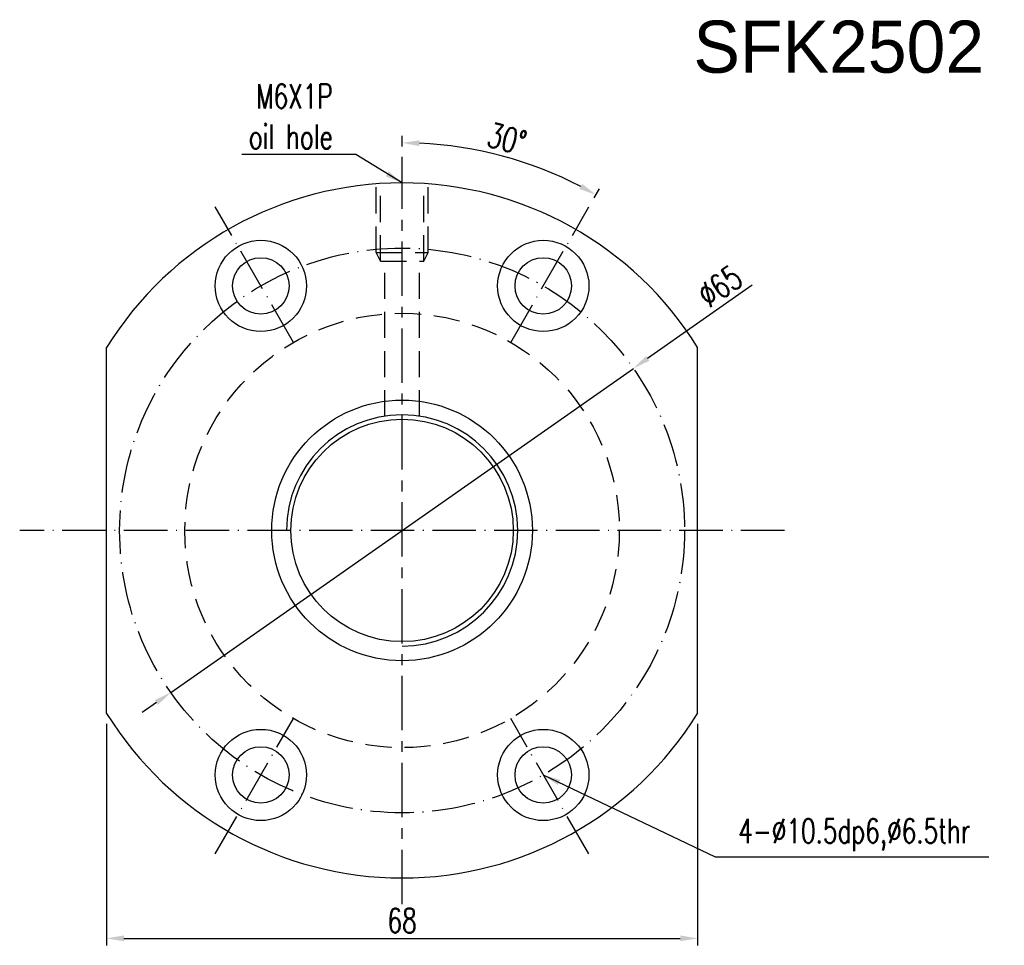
# Model space of a CAD drawing. Extents: x -283 to 368, y -132 to 87.
# Tile 1 of 48: x 187 to 301, y -20 to 87. Entities that reach past the tile are written whole.
import ezdxf

# ---------------------------------------------------------------- set-up
doc = ezdxf.new("R2010")
doc.units = 0
doc.header["$MEASUREMENT"] = 0
doc.header["$PDMODE"] = 2
for name, pattern in [('CENTER', [2, 1.25, -0.25, 0.25, -0.25]), ('CL-5', [7.1, 5, -1, 0.1, -1]), ('HID-1', [1.5, 1, -0.5]), ('PH-20', [23.2, 20, -1, 0.1, -1, 0.1, -1])]:
    doc.linetypes.add(name, pattern=pattern)
doc.layers.get('DEFPOINTS').update_dxf_attribs({"linetype": 'PH-20'})
for name, color, linetype in [('CL', 1, 'CL-5'), ('DIM', 4, 'CONTINUOUS'), ('HID', 2, 'HID-1'), ('OUT', 3, 'CONTINUOUS')]:
    doc.layers.add(name, color=color, linetype=linetype)
doc.styles.add('DIM-7', font='SIMPLEX.shx', dxfattribs={"width": 0.7, "bigfont": 'chineset.shx'})
doc.dimstyles.new('CNS', dxfattribs={"dimtxt": 3.5, "dimasz": 2.5, "dimexe": 1, "dimexo": 1.5, "dimgap": 0.09, "dimtad": 0, "dimdsep": 46, "dimtxsty": 'DIM-7', "dimcen": 0.09, "dimclrd": 1, "dimclre": 1, "dimclrt": 4, "dimadec": 0, "dimazin": 0, "dimtfac": 1, "dimtix": 1, "dimtmove": 2, "dimatfit": 3, "dimfxl": 1, "dimtvp": 0.971429, "dimtolj": 1, "dimarcsym": 0})

# ---------------------------------------------------------------- blocks, each defined once
blk = doc.blocks.new('*D14')
at = {"layer": 'DEFPOINTS', "color": 0, "transparency": 16777216}
for p in [(197.4, 6.67), (265.4, 6.67), (265.4, -19.21)]:
    blk.add_point(p, dxfattribs=at)
at = {"layer": 'DIM', "color": 7, "lineweight": -2, "transparency": 16777216}
for p, q in [((197.4, 5.47), (197.4, -20.01)), ((265.4, 5.47), (265.4, -20.01)), ((199.4, -19.21), (263.4, -19.21))]:
    blk.add_line(p, q, dxfattribs=at)
at = {"layer": 'DIM', "color": 7, "transparency": 16777216}
for points in [[(199.4, -18.87), (199.4, -19.54), (197.4, -19.21)], [(263.4, -18.87), (263.4, -19.54), (265.4, -19.21)]]:
    blk.add_solid(points, dxfattribs=at)
at = {"layer": 'DIM', "color": 7, "transparency": 16777216, "insert": (231.4, -17.17), "char_height": 2.8, "attachment_point": 5, "style": 'DIM-7'}
blk.add_mtext('\\A1;68', dxfattribs=at)
blk = doc.blocks.new('*D15')
at = {"layer": 'DEFPOINTS', "color": 0, "transparency": 16777216}
for p in [(231.4, 70.74), (246.66, 69.67), (252.9, 64.98), (243.9, 49.39), (231.4, -15.26)]:
    blk.add_point(p, dxfattribs=at)
at = {"layer": 'DIM', "color": 7, "lineweight": -2, "transparency": 16777216}
for p, q in [((231.4, 71.94), (231.4, 73.16)), ((253.5, 66.02), (254.11, 67.08))]:
    blk.add_line(p, q, dxfattribs=at)
blk.add_arc((231.4, 27.74), 44.62, 62.5686, 87.4314, dxfattribs=at)
at = {"layer": 'DIM', "color": 7, "transparency": 16777216}
for points in [[(233.39, 71.98), (233.4, 72.65), (231.4, 72.36)], [(252.11, 67.64), (251.79, 67.05), (253.71, 66.38)]]:
    blk.add_solid(points, dxfattribs=at)
at = {"layer": 'DIM', "color": 7, "transparency": 16777216, "insert": (243.47, 72.81), "char_height": 2.8, "attachment_point": 5, "rotation": 345, "style": 'DIM-7'}
blk.add_mtext('\\A1;30°', dxfattribs=at)
blk = doc.blocks.new('*D20')
at = {"layer": 'DEFPOINTS', "color": 0, "transparency": 16777216}
for p in [(258.02, 46.39), (204.78, 9.1)]:
    blk.add_point(p, dxfattribs=at)
at = {"layer": 'DIM', "color": 7, "lineweight": -2, "transparency": 16777216}
for p, q in [((271.69, 55.97), (259.65, 47.54)), ((204.78, 9.1), (258.02, 46.39)), ((203.14, 7.95), (201.5, 6.8))]:
    blk.add_line(p, q, dxfattribs=at)
at = {"layer": 'DIM', "color": 7, "transparency": 16777216}
for points in [[(259.46, 47.81), (259.85, 47.27), (258.02, 46.39)], [(202.95, 8.22), (203.33, 7.68), (204.78, 9.1)]]:
    blk.add_solid(points, dxfattribs=at)
at = {"layer": 'DIM', "color": 7, "transparency": 16777216, "insert": (267.97, 55.86), "char_height": 2.8, "attachment_point": 5, "rotation": 35.0127, "style": 'DIM-7'}
blk.add_mtext('\\A1;∅65', dxfattribs=at)

msp = doc.modelspace()

# ---------------------------------------------------------------- linework, layer by layer
at = {"layer": 'CL', "color": 7, "linetype": 'CENTER', "ltscale": 5}
msp.add_line((231.398, -15.256), (231.398, 70.744), dxfattribs=at)
at = {"layer": 'CL', "color": 7}
for p, q in [((218.898, 49.394), (209.898, 64.983)), ((243.898, 49.394), (252.898, 64.983)), ((275.398, 27.744), (187.398, 27.744)), ((209.898, -9.495), (218.898, 6.093)), ((252.898, -9.495), (243.898, 6.093))]:
    msp.add_line(p, q, dxfattribs=at)
msp.add_circle((231.398, 27.744), 32.5, dxfattribs=at)
at = {"layer": 'DIM', "color": 7, "ltscale": 5}
msp.add_arc((231.398, 27.744), 13.305, 270, 180, dxfattribs=at)
at = {"layer": 'HID', "color": 7, "ltscale": 3}
for p, q in [((228.398, 59.744), (228.398, 67.631)), ((228.898, 58.744), (228.898, 67.631)), ((233.898, 58.744), (233.898, 67.631)), ((234.398, 59.744), (234.398, 67.631)), ((228.898, 58.744), (228.398, 59.744)), ((228.398, 59.744), (234.398, 59.744)), ((233.898, 58.744), (234.398, 59.744)), ((228.898, 58.744), (233.898, 58.744)), ((229.398, 40.897), (229.398, 58.744)), ((233.398, 40.897), (233.398, 58.744))]:
    msp.add_line(p, q, dxfattribs=at)
msp.add_circle((231.398, 27.744), 25, dxfattribs=at)
at = {"layer": 'OUT', "color": 7, "ltscale": 5}
for p, q in [((197.398, 6.672), (197.398, 48.815)), ((265.398, 6.672), (265.398, 48.815))]:
    msp.add_line(p, q, dxfattribs=at)
for centre, radius in [((215.148, 55.889), 5.25), ((247.648, 55.889), 5.25), ((215.148, 55.889), 3.25), ((247.648, 55.889), 3.25), ((231.398, 27.744), 15), ((231.398, 27.744), 12.8), ((215.148, -0.402), 5.25), ((247.648, -0.402), 5.25), ((215.148, -0.402), 3.25), ((247.648, -0.402), 3.25)]:
    msp.add_circle(centre, radius, dxfattribs=at)
at = {"layer": 'OUT', "color": 7}
for start, end in [(31.78833, 148.21167), (211.78833, 328.21167)]:
    msp.add_arc((231.398, 27.744), 40, start, end, dxfattribs=at)

# ---------------------------------------------------------------- texts
at = {"layer": 'DIM', "color": 7, "linetype": 'Continuous', "insert": (264.923, 86.427), "char_height": 6, "width": 184.05127, "attachment_point": 1}
msp.add_mtext('SFK2502', dxfattribs=at)
at = {"layer": 'DIM', "color": 7, "char_height": 2.8, "style": 'DIM-7'}
for s, insert, attachment_point in [('M6X1P\\Poil hole', (223.419, 71.658), 9), ('4-%%C10.5dp6,%%C6.5thr', (270.078, -9.176), 7)]:
    msp.add_mtext(s, dxfattribs=dict(at, insert=insert, attachment_point=attachment_point))

# ---------------------------------------------------------------- dimensions: what is measured, and where the dimension line sits
at = {"layer": 'DIM', "color": 7}
dim = msp.add_angular_dim_2l(base=(246.657, 69.67), line1=((243.898, 49.394), (252.898, 64.983)), line2=((231.398, -15.256), (231.398, 70.744)), dimstyle='CNS', override={"dimscale": 0.8, "dimgap": 0.8, "dimtad": 1, "dimclrd": 7, "dimclre": 7, "dimclrt": 7, "dimadec": 2, "dimazin": 2, "dimtmove": 1}, dxfattribs=at)
dim.commit()
dim.dimension.update_dxf_attribs({"geometry": '*D15', "text_midpoint": (243.473, 72.811)})
dim = msp.add_diameter_dim_2p(p1=(204.779, 9.096), p2=(258.016, 46.391), dimstyle='CNS', override={"dimscale": 0.8, "dimgap": 0.8, "dimtad": 1, "dimclrd": 7, "dimclre": 7, "dimclrt": 7, "dimadec": 2, "dimazin": 2, "dimtmove": 1}, dxfattribs=at)
dim.commit()
dim.dimension.update_dxf_attribs({"geometry": '*D20', "text_midpoint": (269.143, 54.186), "dimtype": 163})
dim = msp.add_linear_dim(base=(265.398, -19.208), p1=(197.398, 6.672), p2=(265.398, 6.672), dimstyle='CNS', override={"dimscale": 0.8, "dimgap": 0.8, "dimtad": 1, "dimclrd": 7, "dimclre": 7, "dimclrt": 7, "dimadec": 2, "dimazin": 2, "dimtmove": 1}, dxfattribs=at)
dim.commit()
dim.dimension.update_dxf_attribs({"geometry": '*D14', "text_midpoint": (231.398, -17.168)})

# ---------------------------------------------------------------- leaders
at = {"layer": 'DIM', "color": 7, "annotation_type": 0, "has_hookline": 1}
for points, hookline_direction, text_width in [([(231.398, 67.744), (226.059, 71.018), (224.059, 71.018)], 1, 10.453), ([(247.648, -0.402), (267.438, -9.816), (269.438, -9.816)], 0, 28.84)]:
    msp.add_leader(points, dimstyle='CNS', override={"dimscale": 0.8, "dimgap": 0.8, "dimtad": 1, "dimclrd": 7, "dimclre": 7, "dimclrt": 7, "dimadec": 2, "dimazin": 2, "dimtmove": 1}, dxfattribs=dict(at, hookline_direction=hookline_direction, text_width=text_width))

doc.saveas('drawing.dxf')
